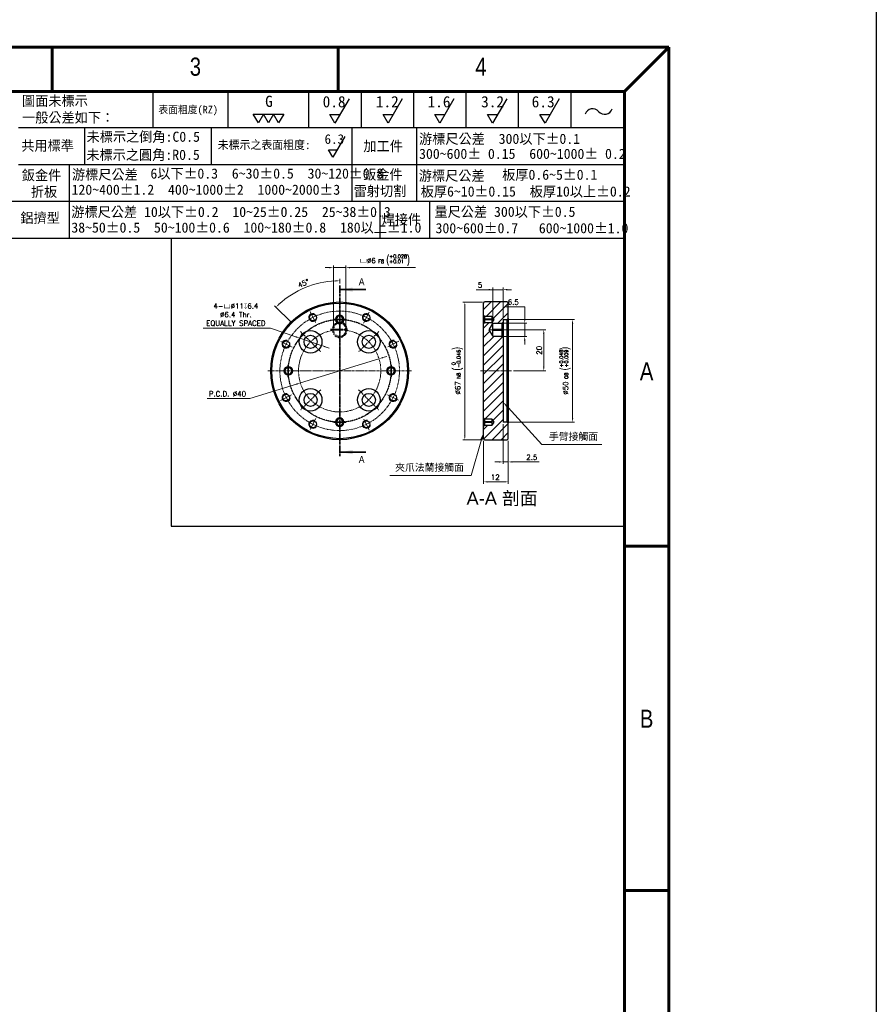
# Model space of a CAD drawing. Header units: inches. Extents: x 0 to 6721, y -3375 to 1330.
# Tile 57 of 198: x 4800 to 5216, y -2896 to -2417. Entities that reach past the tile are written whole.
import ezdxf
from ezdxf.enums import TextEntityAlignment as Align

# ---------------------------------------------------------------- set-up
doc = ezdxf.new("R2010")
doc.units = ezdxf.units.IN
doc.header["$MEASUREMENT"] = 0
for name, pattern in [('AM_ISO08W050x2', [9, 6, -0.75, 1.5, -0.75]), ('CENTER', [2, 1.25, -0.25, 0.25, -0.25]), ('HIDDEN', [0.375, 0.25, -0.125]), ('SLD-實線', [0])]:
    doc.linetypes.add(name, pattern=pattern)
doc.layers.add('AM_5', color=3, linetype='Continuous', lineweight=15)
doc.layers.add('AM_7', color=4, linetype='CENTER', lineweight=15)
doc.layers.add('BORDER', color=7, linetype='Continuous')
doc.layers.add('圖框', color=7, linetype='SLD-實線')
doc.styles.add('SEACAD_arial_ttf', font='arial.ttf', dxfattribs={"height": 0.2})
doc.styles.add('SLDTEXTSTYLE0', font='GOTHIC.TTF', dxfattribs={"width": 0.913})
doc.styles.get("Standard").update_dxf_attribs({"font": 'arial.ttf'})
doc.styles.add('尺寸標註', font='romans.shx', dxfattribs={"bigfont": 'CHINESET.SHX'})
doc.styles.add('標題欄', font='txt')
doc.dimstyles.new('複本 CNS2-1$0', dxfattribs={"dimtxt": 2.5, "dimasz": 2, "dimexe": 1, "dimexo": 1, "dimgap": 1, "dimtad": 1, "dimtoh": 1, "dimdsep": 46, "dimtxsty": '尺寸標註', "dimcen": 0, "dimclrd": 2, "dimclre": 2, "dimclrt": 3, "dimadec": 0, "dimazin": 2, "dimtp": 0.1, "dimtm": 0.1, "dimtfac": 0.71, "dimtmove": 0, "dimatfit": 0, "dimfxl": 0, "dimlwd": 13, "dimlwe": 13, "dimarcsym": 0})
doc.dimstyles.new('複本 CNS2-1$2', dxfattribs={"dimtxt": 2.5, "dimasz": 2, "dimexe": 1, "dimexo": 1, "dimgap": 1, "dimtad": 1, "dimtoh": 1, "dimdsep": 46, "dimtxsty": '尺寸標註', "dimcen": 0, "dimclrd": 2, "dimclre": 2, "dimclrt": 3, "dimadec": 0, "dimazin": 2, "dimtp": 0.1, "dimtm": 0.1, "dimtfac": 0.71, "dimtmove": 0, "dimatfit": 0, "dimfxl": 0, "dimlwd": 13, "dimlwe": 13, "dimarcsym": 0})
doc.dimstyles.new('複本 CNS2-1$3', dxfattribs={"dimtxt": 2.5, "dimasz": 2, "dimexe": 1, "dimexo": 1, "dimgap": 1, "dimtad": 1, "dimtoh": 1, "dimdsep": 46, "dimtxsty": '尺寸標註', "dimcen": 0, "dimclrd": 2, "dimclre": 2, "dimclrt": 3, "dimadec": 0, "dimazin": 2, "dimtp": 0.1, "dimtm": 0.1, "dimtfac": 0.71, "dimtmove": 0, "dimatfit": 0, "dimfxl": 0, "dimlwd": 13, "dimlwe": 13, "dimarcsym": 0})

# ---------------------------------------------------------------- blocks, each defined once
blk = doc.blocks.new('A4橫')
at = {"layer": 'BORDER', "color": 123, "linetype": 'Continuous', "lineweight": 60, "ltscale": 25.4}
for p, q in [((4924.32, 1453.75), (4731.53, 1453.75)), ((4824.32, 1453.75), (4824.32, 1446.54)), ((4870.72, 1453.75), (4870.72, 1446.54)), ((4924.32, 1453.75), (4917.11, 1446.54)), ((4924.32, 1170.89), (4924.32, 1453.75)), ((4917.11, 1446.54), (4731.53, 1446.54)), ((4917.11, 1446.54), (4917.11, 1170.89)), ((4924.32, 1372.83), (4917.11, 1372.83)), ((4924.32, 1316.96), (4917.11, 1316.96))]:
    blk.add_line(p, q, dxfattribs=at)
at = {"layer": 'BORDER', "color": 60, "linetype": 'Continuous', "ltscale": 25.4}
for p, q in [((4840.67, 1446.54), (4840.67, 1440.65)), ((4852.8, 1446.54), (4852.8, 1440.65)), ((4865.9, 1446.54), (4865.9, 1440.65)), ((4865.9, 1446.54), (4865.9, 1440.65)), ((4874.4, 1446.54), (4874.4, 1440.65)), ((4882.9, 1446.54), (4882.9, 1440.65)), ((4891.4, 1446.54), (4891.4, 1440.65)), ((4899.9, 1446.54), (4899.9, 1440.65)), ((4908.4, 1446.54), (4908.4, 1440.65)), ((4917.11, 1440.65), (4818.86, 1440.65)), ((4829.59, 1440.65), (4829.59, 1434.67)), ((4850.09, 1440.65), (4850.09, 1434.67)), ((4872.93, 1440.65), (4872.93, 1434.67)), ((4883.39, 1440.65), (4883.39, 1434.67)), ((4917.11, 1434.67), (4818.86, 1434.67)), ((4827.11, 1434.69), (4827.11, 1422.7)), ((4872.93, 1434.67), (4872.93, 1428.69)), ((4883.39, 1434.67), (4883.39, 1428.69)), ((4917.11, 1428.69), (4731.53, 1428.69)), ((4877.44, 1428.69), (4877.44, 1422.7)), ((4885.49, 1428.69), (4885.49, 1422.7)), ((4917.11, 1422.7), (4731.53, 1422.7))]:
    blk.add_line(p, q, dxfattribs=at)
at = {"layer": 'BORDER', "color": 2, "linetype": 'Continuous', "ltscale": 25.4}
for p, q in [((4872.47, 1445.36), (4870.18, 1441.39)), ((4881.09, 1445.36), (4878.8, 1441.39)), ((4889.47, 1445.36), (4887.18, 1441.39)), ((4898.02, 1445.36), (4895.73, 1441.39)), ((4906.52, 1445.36), (4904.23, 1441.39)), ((4857.76, 1441.45), (4856.93, 1442.88)), ((4856.93, 1442.88), (4858.58, 1442.88)), ((4858.58, 1442.88), (4857.76, 1441.45)), ((4859.4, 1441.45), (4858.58, 1442.88)), ((4858.58, 1442.88), (4860.23, 1442.88)), ((4860.23, 1442.88), (4859.4, 1441.45)), ((4861.05, 1441.45), (4860.23, 1442.88)), ((4860.23, 1442.88), (4861.88, 1442.88)), ((4861.88, 1442.88), (4861.05, 1441.45)), ((4870.18, 1441.39), (4869.35, 1442.82)), ((4869.35, 1442.82), (4871, 1442.82)), ((4878.8, 1441.39), (4877.97, 1442.82)), ((4877.97, 1442.82), (4879.62, 1442.82)), ((4887.18, 1441.39), (4886.35, 1442.82)), ((4886.35, 1442.82), (4888, 1442.82)), ((4895.73, 1441.39), (4894.9, 1442.82)), ((4894.9, 1442.82), (4896.55, 1442.82)), ((4904.23, 1441.39), (4903.41, 1442.82)), ((4903.41, 1442.82), (4905.06, 1442.82)), ((4871.77, 1439.25), (4869.82, 1435.87)), ((4869.82, 1435.87), (4869.12, 1437.09)), ((4869.12, 1437.09), (4870.52, 1437.09))]:
    blk.add_line(p, q, dxfattribs=at)
for centre, start, end in [((4911.95, 1442.49), 39.8056, 162.5792), ((4913.89, 1444.1), 219.8056, 342.5792)]:
    blk.add_arc(centre, 1.26, start, end, dxfattribs=at)
at = {"layer": 'BORDER', "color": 60, "linetype": 'Continuous', "ltscale": 25.4, "style": 'SEACAD_arial_ttf', "width": 0.8}
for s, p in [('3', (4846.64, 1452.04)), ('4', (4892.93, 1452.04)), ('A', (4919.6, 1402.64)), ('B', (4919.6, 1346.29))]:
    blk.add_text(s, height=2.94, dxfattribs=at).set_placement(p, align=Align.TOP_LEFT)
at = {"layer": '圖框', "style": '標題欄'}
for s, height, p in [('圖面未標示', 1.641, (4819.45, 1445.85)), ('G', 1.82, (4858.86, 1445.86)), ('0.8', 1.824, (4868.18, 1445.8)), ('1.2', 1.824, (4876.8, 1445.8)), ('1.6', 1.824, (4885.18, 1445.8)), ('3.2', 1.824, (4893.87, 1445.8)), ('6.3', 1.824, (4902.06, 1445.8)), ('表面粗度(RZ)', 1.221, (4841.55, 1444.22)), ('一般公差如下：', 1.641, (4819.45, 1443.14)), ('共用標準', 1.641, (4819.33, 1438.58)), ('未標示之倒角:C0.5', 1.6413, (4829.91, 1440.03)), ('未標示之表面粗度:', 1.36, (4851.17, 1438.57)), ('6.3', 1.553, (4868.49, 1439.61)), ('游標尺公差  300以下%%P0.1', 1.6413, (4883.81, 1439.69)), ('未標示之圓角:R0.5', 1.6413, (4829.88, 1437.1)), ('加工件', 1.641, (4874.79, 1438.51)), ('300~600%%P 0.15  600~1000%%P 0.2', 1.6413, (4883.81, 1437.26)), ('鈑金件', 1.641, (4819.41, 1433.79)), ('游標尺公差', 1.641, (4827.54, 1433.9)), ('6以下%%P0.3  6~30%%P0.5  30~120%%P0.8', 1.6413, (4840.26, 1434.06)), ('鈑金件', 1.641, (4874.74, 1433.9)), ('板厚0.6~5%%P0.1', 1.6413, (4897.28, 1433.87)), ('游標尺公差', 1.641, (4883.77, 1433.71)), ('折板', 1.641, (4820.88, 1431.11)), ('120~400%%P1.2  400~1000%%P2  1000~2000%%P3', 1.6413, (4827.48, 1431.44)), ('雷射切割', 1.641, (4873.21, 1431.22)), ('板厚6~10%%P0.15  板厚10以上%%P0.2', 1.6413, (4884.08, 1431.15)), ('游標尺公差 10以下%%P0.2  10~25%%P0.25  25~38%%P0.3', 1.6413, (4827.44, 1427.83)), ('量尺公差 300以下%%P0.5  ', 1.6413, (4886.31, 1427.86)), ('鋁擠型', 1.641, (4819.18, 1426.88)), ('焊接件', 1.641, (4877.74, 1426.61)), ('38~50%%P0.5  50~100%%P0.6  100~180%%P0.8  180以上%%P1.0', 1.6413, (4827.44, 1425.3)), ('300~600%%P0.7   600~1000%%P1.0', 1.6413, (4886.48, 1425.2))]:
    blk.add_text(s, height=height, dxfattribs=at).set_placement(p, align=Align.TOP_LEFT)
blk = doc.blocks.new('*D381')
at = {"layer": 'AM_5', "color": 2, "lineweight": 13}
for p, q in [((5024.76, -2553.93), (5015.11, -2553.93)), ((5016.11, -2555.93), (5016.11, -2618.93)), ((5024.76, -2620.93), (5015.11, -2620.93))]:
    blk.add_line(p, q, dxfattribs=at)
at = {"layer": 'AM_5', "color": 2}
for points in [[(5015.78, -2555.93), (5016.45, -2555.93), (5016.11, -2553.93)], [(5015.78, -2618.93), (5016.45, -2618.93), (5016.11, -2620.93)]]:
    blk.add_solid(points, dxfattribs=at)
at = {"layer": 'Defpoints', "color": 0}
for p in [(5025.76, -2553.93), (5016.11, -2620.93), (5025.76, -2620.93)]:
    blk.add_point(p, dxfattribs=at)
at = {"layer": 'AM_5', "color": 3, "insert": (5012.45, -2587.43), "char_height": 2.5, "attachment_point": 5, "rotation": 90, "style": '尺寸標註'}
blk.add_mtext('%%C67{}{\\H0.7x;\\C3; h8 {\\H2x;\\W0.5;(}\\S 0^ -0.046;{\\H2x;\\W0.5;)}}', dxfattribs=at)
blk = doc.blocks.new('*D382')
at = {"layer": 'AM_5', "color": 2, "lineweight": 13}
for p, q in [((5037.26, -2567.43), (5055.52, -2567.43)), ((5054.52, -2569.43), (5054.52, -2585.43)), ((5039.76, -2587.43), (5055.52, -2587.43))]:
    blk.add_line(p, q, dxfattribs=at)
at = {"layer": 'AM_5', "color": 2}
for points in [[(5054.18, -2569.43), (5054.85, -2569.43), (5054.52, -2567.43)], [(5054.18, -2585.43), (5054.85, -2585.43), (5054.52, -2587.43)]]:
    blk.add_solid(points, dxfattribs=at)
at = {"layer": 'Defpoints', "color": 0}
for p in [(5036.26, -2567.43), (5038.76, -2587.43), (5054.52, -2587.43)]:
    blk.add_point(p, dxfattribs=at)
at = {"layer": 'AM_5', "color": 3, "insert": (5052.27, -2577.43), "char_height": 2.5, "attachment_point": 5, "rotation": 90, "style": '尺寸標註'}
blk.add_mtext('20', dxfattribs=at)
blk = doc.blocks.new('*D383')
at = {"layer": 'AM_5', "color": 2, "lineweight": 13}
for p, q in [((5036.14, -2556.25), (5045.26, -2556.25)), ((5045.26, -2556.25), (5045.26, -2560.18)), ((5045.26, -2562.18), (5045.26, -2560.18)), ((5035.26, -2564.18), (5046.26, -2564.18)), ((5045.26, -2564.18), (5045.26, -2570.68)), ((5035.26, -2570.68), (5046.26, -2570.68)), ((5045.26, -2572.68), (5045.26, -2574.68))]:
    blk.add_line(p, q, dxfattribs=at)
at = {"layer": 'AM_5', "color": 2}
for points in [[(5044.92, -2562.18), (5045.59, -2562.18), (5045.26, -2564.18)], [(5044.92, -2572.68), (5045.59, -2572.68), (5045.26, -2570.68)]]:
    blk.add_solid(points, dxfattribs=at)
at = {"layer": 'Defpoints', "color": 0}
for p in [(5034.26, -2564.18), (5034.26, -2570.68), (5045.26, -2570.68)]:
    blk.add_point(p, dxfattribs=at)
at = {"layer": 'AM_5', "color": 3, "insert": (5039.7, -2554), "char_height": 2.5, "attachment_point": 5, "style": '尺寸標註'}
blk.add_mtext('6.5', dxfattribs=at)
blk = doc.blocks.new('*D384')
at = {"layer": 'AM_5', "color": 2, "lineweight": 13}
for p, q in [((5037.76, -2562.43), (5069.52, -2562.43)), ((5068.52, -2564.43), (5068.52, -2610.43)), ((5037.76, -2612.43), (5069.52, -2612.43))]:
    blk.add_line(p, q, dxfattribs=at)
at = {"layer": 'AM_5', "color": 2}
for points in [[(5068.19, -2564.43), (5068.86, -2564.43), (5068.52, -2562.43)], [(5068.19, -2610.43), (5068.86, -2610.43), (5068.52, -2612.43)]]:
    blk.add_solid(points, dxfattribs=at)
at = {"layer": 'Defpoints', "color": 0}
for p in [(5036.76, -2562.43), (5036.76, -2612.43), (5068.52, -2612.43)]:
    blk.add_point(p, dxfattribs=at)
at = {"layer": 'AM_5', "color": 3, "insert": (5064.86, -2587.43), "char_height": 2.5, "attachment_point": 5, "rotation": 90, "style": '尺寸標註'}
blk.add_mtext('%%C50{}{\\H0.7x;\\C3; G8 {\\H2x;\\W0.5;(}\\S+0.048^ +0.009;{\\H2x;\\W0.5;)}}', dxfattribs=at)
blk = doc.blocks.new('*D385')
at = {"layer": 'AM_5', "color": 2, "lineweight": 13}
for p, q in [((5021.69, -2547.93), (5029.76, -2547.93)), ((5027.76, -2547.93), (5025.76, -2547.93)), ((5029.76, -2563.18), (5029.76, -2546.93)), ((5029.76, -2547.93), (5034.76, -2547.93)), ((5029.76, -2547.93), (5034.76, -2547.93)), ((5034.76, -2561.43), (5034.76, -2546.93)), ((5036.76, -2547.93), (5038.76, -2547.93))]:
    blk.add_line(p, q, dxfattribs=at)
at = {"layer": 'AM_5', "color": 2}
for points in [[(5027.76, -2547.59), (5027.76, -2548.26), (5029.76, -2547.93)], [(5036.76, -2547.59), (5036.76, -2548.26), (5034.76, -2547.93)]]:
    blk.add_solid(points, dxfattribs=at)
at = {"layer": 'Defpoints', "color": 0}
for p in [(5034.76, -2547.93), (5034.76, -2562.43), (5029.76, -2564.18)]:
    blk.add_point(p, dxfattribs=at)
at = {"layer": 'AM_5', "color": 3, "insert": (5023.52, -2545.68), "char_height": 2.5, "attachment_point": 5, "style": '尺寸標註'}
blk.add_mtext('5', dxfattribs=at)
blk = doc.blocks.new('*D386')
at = {"layer": 'AM_5', "color": 2, "lineweight": 13}
for p, q in [((5034.76, -2613.43), (5034.76, -2632.74)), ((5037.26, -2621.43), (5037.26, -2632.74)), ((5032.76, -2631.74), (5030.76, -2631.74)), ((5034.76, -2631.74), (5037.26, -2631.74)), ((5039.26, -2631.74), (5052.31, -2631.74))]:
    blk.add_line(p, q, dxfattribs=at)
at = {"layer": 'AM_5', "color": 2}
for points in [[(5032.76, -2631.4), (5032.76, -2632.07), (5034.76, -2631.74)], [(5039.26, -2631.4), (5039.26, -2632.07), (5037.26, -2631.74)]]:
    blk.add_solid(points, dxfattribs=at)
at = {"layer": 'Defpoints', "color": 0}
for p in [(5034.76, -2612.43), (5037.26, -2620.43), (5037.26, -2631.74)]:
    blk.add_point(p, dxfattribs=at)
at = {"layer": 'AM_5', "color": 3, "insert": (5048.69, -2629.49), "char_height": 2.5, "attachment_point": 5, "style": '尺寸標註'}
blk.add_mtext('2.5', dxfattribs=at)
blk = doc.blocks.new('*D387')
at = {"layer": 'AM_5', "color": 2, "lineweight": 13}
for p, q in [((5025.26, -2621.43), (5025.26, -2642.43)), ((5037.26, -2621.43), (5037.26, -2642.43)), ((5027.26, -2641.43), (5035.26, -2641.43))]:
    blk.add_line(p, q, dxfattribs=at)
at = {"layer": 'AM_5', "color": 2}
for points in [[(5027.26, -2641.1), (5027.26, -2641.77), (5025.26, -2641.43)], [(5035.26, -2641.1), (5035.26, -2641.77), (5037.26, -2641.43)]]:
    blk.add_solid(points, dxfattribs=at)
at = {"layer": 'Defpoints', "color": 0}
for p in [(5025.26, -2620.43), (5037.26, -2620.43), (5037.26, -2641.43)]:
    blk.add_point(p, dxfattribs=at)
at = {"layer": 'AM_5', "color": 3, "insert": (5030.94, -2639.18), "char_height": 2.5, "attachment_point": 5, "style": '尺寸標註'}
blk.add_mtext('12', dxfattribs=at)
blk = doc.blocks.new('*S375')
at = {"layer": 'AM_5', "color": 7}
for p, q in [((10398.45, -1696.65), (10382.02, -1678.59)), ((10427.61, -1696.65), (10398.45, -1696.65))]:
    blk.add_line(p, q, dxfattribs=at)
at = {"layer": 'AM_5', "color": 7, "linetype": 'Continuous'}
blk.add_trace([(10382.45, -1678.19), (10381.58, -1678.98), (10379.66, -1676)], dxfattribs=at)
at = {"layer": 'AM_5', "color": 2, "insert": (10401.95, -1694.9), "char_height": 3.5, "attachment_point": 7}
blk.add_mtext('{\\fPMingLiU|b0|i0|c136|p18;手臂接觸面}', dxfattribs=at)
blk = doc.blocks.new('*S376')
at = {"layer": 'AM_5', "color": 7}
for p, q in [((10364.05, -1711.66), (10369.17, -1694.2)), ((10324.51, -1711.66), (10364.05, -1711.66))]:
    blk.add_line(p, q, dxfattribs=at)
at = {"layer": 'AM_5', "color": 7, "linetype": 'Continuous'}
blk.add_trace([(10369.73, -1694.37), (10368.62, -1694.04), (10370.16, -1690.84)], dxfattribs=at)
at = {"layer": 'AM_5', "color": 2, "insert": (10360.55, -1709.91), "char_height": 3.5, "attachment_point": 9}
blk.add_mtext('{\\fPMingLiU|b0|i0|c136|p18;夾爪法蘭接觸面}', dxfattribs=at)
blk = doc.blocks.new('*D388')
at = {"layer": 'AM_5', "color": 2, "lineweight": 13}
for p, q in [((4955.26, -2544.89), (4955.26, -2542.6)), ((4931.93, -2564.09), (4923.57, -2555.73))]:
    blk.add_line(p, q, dxfattribs=at)
blk.add_arc((4955.26, -2587.43), 43.83, 92.6149, 132.3851, dxfattribs=at)
at = {"layer": 'AM_5', "color": 2}
for points in [[(4953.25, -2543.31), (4953.27, -2543.98), (4955.26, -2543.6)], [(4925.95, -2555.3), (4925.49, -2554.81), (4924.27, -2556.44)]]:
    blk.add_solid(points, dxfattribs=at)
at = {"layer": 'Defpoints', "color": 0}
for p in [(4943.92, -2545.09), (4955.26, -2545.89), (4932.63, -2564.8), (4936.17, -2568.33), (4955.26, -2628.97)]:
    blk.add_point(p, dxfattribs=at)
at = {"layer": 'AM_5', "color": 3, "insert": (4937.63, -2544.86), "char_height": 2.5, "attachment_point": 5, "rotation": 22.5, "style": '尺寸標註'}
blk.add_mtext('45°', dxfattribs=at)
blk = doc.blocks.new('*D389')
at = {"layer": 'AM_5', "color": 2, "lineweight": 13}
for p, q in [((4950.26, -2537.21), (4948.26, -2537.21)), ((4952.26, -2566.18), (4952.26, -2536.21)), ((4952.26, -2537.21), (4958.26, -2537.21)), ((4958.26, -2566.18), (4958.26, -2536.21)), ((4960.26, -2537.21), (4992.14, -2537.21))]:
    blk.add_line(p, q, dxfattribs=at)
at = {"layer": 'AM_5', "color": 2}
for points in [[(4950.26, -2536.87), (4950.26, -2537.54), (4952.26, -2537.21)], [(4960.26, -2536.87), (4960.26, -2537.54), (4958.26, -2537.21)]]:
    blk.add_solid(points, dxfattribs=at)
at = {"layer": 'Defpoints', "color": 0}
for p in [(4958.26, -2537.21), (4952.26, -2567.18), (4958.26, -2567.18)]:
    blk.add_point(p, dxfattribs=at)
at = {"layer": 'AM_5', "color": 3, "insert": (4977.2, -2533.54), "char_height": 2.5, "attachment_point": 5, "style": '尺寸標註'}
blk.add_mtext('{\\Famgdt|c136;v}%%C6{}{\\H0.7x;\\C3; F8 {\\H2x;\\W0.5;(}\\S+0.028^ +0.01;{\\H2x;\\W0.5;)}}', dxfattribs=at)
blk = doc.blocks.new('*D399')
at = {"layer": 'AM_5', "color": 2, "lineweight": 13}
for p, q in [((4974.38, -2581.55), (4936.14, -2593.3)), ((4976.29, -2580.96), (4978.2, -2580.37)), ((4934.23, -2593.89), (4911.57, -2600.86)), ((4911.57, -2600.86), (4890.81, -2600.86))]:
    blk.add_line(p, q, dxfattribs=at)
at = {"layer": 'AM_5', "color": 2}
for points in [[(4976.19, -2580.64), (4976.39, -2581.28), (4974.38, -2581.55)], [(4934.14, -2593.57), (4934.33, -2594.21), (4936.14, -2593.3)]]:
    blk.add_solid(points, dxfattribs=at)
at = {"layer": 'Defpoints', "color": 0}
for p in [(4974.38, -2581.55), (4936.14, -2593.3)]:
    blk.add_point(p, dxfattribs=at)
at = {"layer": 'AM_5', "color": 3, "insert": (4900.69, -2598.61), "char_height": 2.5, "attachment_point": 5, "style": '尺寸標註'}
blk.add_mtext('P.C.D. ∅40', dxfattribs=at)
blk = doc.blocks.new('*D400')
at = {"layer": 'AM_5', "color": 2, "lineweight": 13}
for p, q in [((4921.68, -2566.72), (4888.89, -2566.72)), ((4934.01, -2570.88), (4921.68, -2566.72)), ((4946.33, -2575.04), (4935.91, -2571.52)), ((4948.23, -2575.68), (4950.12, -2576.32))]:
    blk.add_line(p, q, dxfattribs=at)
at = {"layer": 'AM_5', "color": 2}
for points in [[(4934.12, -2570.57), (4933.91, -2571.2), (4935.91, -2571.52)], [(4948.33, -2575.37), (4948.12, -2576), (4946.33, -2575.04)]]:
    blk.add_solid(points, dxfattribs=at)
at = {"layer": 'Defpoints', "color": 0}
for p in [(4935.91, -2571.52), (4946.33, -2575.04)]:
    blk.add_point(p, dxfattribs=at)
at = {"layer": 'AM_5', "color": 3, "insert": (4904.78, -2560.18), "char_height": 2.5, "attachment_point": 5, "style": '尺寸標註'}
blk.add_mtext('4-{\\Famgdt|c136;v}∅11{\\Famgdt|c136;x}6.4\\P∅6.4 Thr.\\PEQUALLY SPACED', dxfattribs=at)

msp = doc.modelspace()

# ---------------------------------------------------------------- hatches: boundary and pattern name
at = {"linetype": 'Continuous', "lineweight": 18}
h = msp.add_hatch(dxfattribs=at)
h.set_pattern_fill('ANSI31', color=3, style=0)
h.set_pattern_definition([(45, (1694.845, -3714.8494), (-2.245064, 2.245064), [])])
h.paths.add_polyline_path([(5034.762, -2571.176), (5034.262, -2570.676), (5029.762, -2570.676), (5029.762, -2570.426), (5027.959, -2567.426), (5029.762, -2564.426), (5029.762, -2564.176), (5034.262, -2564.176), (5034.762, -2563.676), (5034.762, -2562.426), (5036.762, -2562.426), (5037.262, -2561.926), (5037.262, -2554.426), (5036.762, -2553.926), (5025.762, -2553.926), (5025.262, -2554.426), (5025.262, -2560.276), (5025.762, -2560.776), (5029.262, -2560.776), (5029.262, -2560.926), (5030.163, -2562.426), (5029.262, -2563.926), (5029.262, -2564.076), (5025.762, -2564.076), (5025.262, -2564.576), (5025.262, -2610.276), (5025.762, -2610.776), (5029.262, -2610.776), (5029.262, -2610.926), (5030.163, -2612.426), (5029.262, -2613.926), (5029.262, -2614.076), (5025.762, -2614.076), (5025.262, -2614.576), (5025.262, -2620.426), (5025.762, -2620.926), (5036.762, -2620.926), (5037.262, -2620.426), (5037.262, -2612.926), (5036.762, -2612.426), (5034.762, -2612.426)], flags=0)

# ---------------------------------------------------------------- linework, layer by layer
at = {"color": 7}
for p, q in [((4873.258, -2523.036), (4873.258, -2663.036)), ((4873.258, -2663.036), (5093.78, -2663.036))]:
    msp.add_line(p, q, dxfattribs=at)
at = {"color": 7, "linetype": 'CENTER', "lineweight": 35}
msp.add_line((4955.262, -2545.886), (4955.262, -2628.966), dxfattribs=at)
at = {"color": 7, "linetype": 'Continuous', "lineweight": 35}
for p, q in [((4967.962, -2547.886), (4955.262, -2547.886)), ((4967.962, -2626.966), (4955.262, -2626.966))]:
    msp.add_line(p, q, dxfattribs=at)
at = {"color": 7, "linetype": 'Continuous', "lineweight": 25}
for p, q in [((5025.262, -2554.426), (5025.762, -2553.926)), ((5025.262, -2560.276), (5025.262, -2554.426)), ((5036.762, -2553.926), (5025.762, -2553.926)), ((5036.762, -2553.926), (5037.262, -2554.426)), ((5037.262, -2561.926), (5037.262, -2554.426)), ((4953.262, -2562.576), (4953.262, -2562.276)), ((4953.762, -2562.276), (4953.262, -2562.276)), ((4953.762, -2562.576), (4953.262, -2562.576)), ((4953.762, -2562.276), (4953.762, -2562.576)), ((4957.262, -2562.276), (4956.762, -2562.276)), ((4956.762, -2562.576), (4956.762, -2562.276)), ((4957.262, -2562.576), (4956.762, -2562.576)), ((4957.262, -2562.276), (4957.262, -2562.576)), ((5025.762, -2560.776), (5025.262, -2560.276)), ((5025.262, -2562.276), (5025.262, -2560.276)), ((5025.762, -2562.276), (5025.262, -2562.276)), ((5025.262, -2562.576), (5025.262, -2562.276)), ((5025.762, -2562.576), (5025.262, -2562.576)), ((5025.262, -2564.576), (5025.262, -2562.576)), ((5025.762, -2560.776), (5029.262, -2560.776)), ((5025.762, -2560.776), (5025.762, -2562.276)), ((5029.262, -2562.276), (5025.762, -2562.276)), ((5025.762, -2562.276), (5025.762, -2562.576)), ((5025.762, -2562.576), (5025.762, -2564.076)), ((5029.262, -2562.576), (5025.762, -2562.576)), ((5029.262, -2560.926), (5029.262, -2560.776)), ((5029.262, -2560.926), (5030.163, -2562.426)), ((5029.262, -2560.926), (5029.262, -2562.426)), ((5030.163, -2562.426), (5029.262, -2563.926)), ((5029.262, -2562.426), (5029.262, -2563.926)), ((5034.762, -2562.426), (5036.762, -2562.426)), ((5034.762, -2562.426), (5034.762, -2563.676)), ((5037.262, -2561.926), (5036.762, -2562.426)), ((5036.762, -2612.426), (5036.762, -2562.426)), ((5037.262, -2561.926), (5037.262, -2612.926)), ((5025.262, -2564.576), (5025.762, -2564.076)), ((5025.262, -2610.276), (5025.262, -2564.576)), ((5029.262, -2564.076), (5025.762, -2564.076)), ((5027.959, -2567.426), (5029.762, -2564.426)), ((5029.762, -2570.426), (5027.959, -2567.426)), ((5029.262, -2564.076), (5029.262, -2563.926)), ((5029.762, -2564.176), (5034.262, -2564.176)), ((5029.762, -2564.176), (5029.762, -2564.426)), ((5029.762, -2567.426), (5029.762, -2564.426)), ((5029.762, -2567.176), (5034.262, -2567.176)), ((5029.762, -2570.426), (5029.762, -2567.426)), ((5029.762, -2567.676), (5034.262, -2567.676)), ((5034.762, -2563.676), (5034.262, -2564.176)), ((5034.262, -2567.176), (5034.262, -2564.176)), ((5034.262, -2567.176), (5034.762, -2567.176)), ((5034.262, -2567.676), (5034.262, -2567.176)), ((5034.262, -2567.676), (5034.762, -2567.676)), ((5034.262, -2570.676), (5034.262, -2567.676)), ((5034.762, -2563.676), (5034.762, -2567.176)), ((5034.762, -2567.176), (5034.762, -2567.676)), ((5034.762, -2567.676), (5034.762, -2571.176)), ((5029.762, -2570.426), (5029.762, -2570.676)), ((5034.262, -2570.676), (5029.762, -2570.676)), ((5034.262, -2570.676), (5034.762, -2571.176)), ((5034.762, -2571.176), (5034.762, -2612.426)), ((4930.112, -2585.426), (4930.412, -2585.426)), ((4930.112, -2585.926), (4930.112, -2585.426)), ((4930.412, -2585.926), (4930.112, -2585.926)), ((4930.412, -2585.926), (4930.412, -2585.426)), ((4980.112, -2585.426), (4980.112, -2585.926)), ((4980.112, -2585.426), (4980.412, -2585.426)), ((4980.412, -2585.926), (4980.112, -2585.926)), ((4980.412, -2585.426), (4980.412, -2585.926)), ((4930.112, -2589.426), (4930.112, -2588.926)), ((4930.112, -2588.926), (4930.412, -2588.926)), ((4930.412, -2589.426), (4930.112, -2589.426)), ((4930.412, -2589.426), (4930.412, -2588.926)), ((4980.112, -2588.926), (4980.112, -2589.426)), ((4980.112, -2588.926), (4980.412, -2588.926)), ((4980.412, -2589.426), (4980.112, -2589.426)), ((4980.412, -2588.926), (4980.412, -2589.426)), ((5025.762, -2610.776), (5025.262, -2610.276)), ((5025.262, -2612.276), (5025.262, -2610.276)), ((5025.762, -2610.776), (5029.262, -2610.776)), ((5025.762, -2610.776), (5025.762, -2612.276)), ((5029.262, -2610.926), (5029.262, -2610.776)), ((4953.262, -2612.576), (4953.262, -2612.276)), ((4953.762, -2612.276), (4953.262, -2612.276)), ((4953.762, -2612.576), (4953.262, -2612.576)), ((4953.762, -2612.276), (4953.762, -2612.576)), ((4957.262, -2612.276), (4956.762, -2612.276)), ((4956.762, -2612.576), (4956.762, -2612.276)), ((4957.262, -2612.576), (4956.762, -2612.576)), ((4957.262, -2612.276), (4957.262, -2612.576)), ((5025.762, -2612.276), (5025.262, -2612.276)), ((5025.262, -2612.576), (5025.262, -2612.276)), ((5025.762, -2612.576), (5025.262, -2612.576)), ((5025.262, -2614.576), (5025.262, -2612.576)), ((5025.262, -2614.576), (5025.762, -2614.076)), ((5025.262, -2620.426), (5025.262, -2614.576)), ((5029.262, -2612.276), (5025.762, -2612.276)), ((5025.762, -2612.276), (5025.762, -2612.576)), ((5025.762, -2612.576), (5025.762, -2614.076)), ((5029.262, -2612.576), (5025.762, -2612.576)), ((5029.262, -2614.076), (5025.762, -2614.076)), ((5029.262, -2610.926), (5030.163, -2612.426)), ((5029.262, -2610.926), (5029.262, -2612.426)), ((5030.163, -2612.426), (5029.262, -2613.926)), ((5029.262, -2612.426), (5029.262, -2613.926)), ((5029.262, -2614.076), (5029.262, -2613.926)), ((5036.762, -2612.426), (5034.762, -2612.426)), ((5036.762, -2612.426), (5037.262, -2612.926)), ((5037.262, -2620.426), (5037.262, -2612.926)), ((5025.762, -2620.926), (5025.262, -2620.426)), ((5025.762, -2620.926), (5036.762, -2620.926)), ((5037.262, -2620.426), (5036.762, -2620.926))]:
    msp.add_line(p, q, dxfattribs=at)
at = {"color": 7, "linetype": 'HIDDEN', "ltscale": 0.25}
for p, q in [((4951.762, -2567.676), (4951.762, -2567.176)), ((4951.762, -2567.176), (4952.262, -2567.176)), ((4951.762, -2567.676), (4952.262, -2567.676)), ((4952.262, -2567.176), (4952.262, -2567.676)), ((4958.262, -2567.676), (4958.262, -2567.176)), ((4958.262, -2567.176), (4958.762, -2567.176)), ((4958.262, -2567.676), (4958.762, -2567.676)), ((4958.762, -2567.176), (4958.762, -2567.676))]:
    msp.add_line(p, q, dxfattribs=at)
at = {"color": 4}
msp.add_lwpolyline([(4436.223, 789.318), (5216.223, 789.318), (5216.223, -3374.682), (4436.223, -3374.682)], close=True, dxfattribs=at)
at = {"color": 7, "linetype": 'Continuous', "lineweight": 25}
for centre, radius in [((4955.262, -2587.426), 33.5), ((4955.262, -2587.426), 33), ((4942.262, -2561.426), 1.65), ((4968.262, -2561.426), 1.65), ((4941.12, -2573.284), 5.5), ((4941.12, -2573.284), 3.2), ((4969.404, -2573.284), 5.5), ((4969.404, -2573.284), 3.2), ((4929.262, -2574.426), 1.65), ((4981.262, -2574.426), 1.65), ((4941.12, -2601.568), 5.5), ((4969.404, -2601.568), 5.5), ((4929.262, -2600.426), 1.65), ((4941.12, -2601.568), 3.2), ((4969.404, -2601.568), 3.2), ((4981.262, -2600.426), 1.65), ((4942.262, -2613.426), 1.65), ((4968.262, -2613.426), 1.65)]:
    msp.add_circle(centre, radius, dxfattribs=at)
at = {"color": 7, "linetype": 'HIDDEN', "ltscale": 0.25}
msp.add_circle((4955.262, -2587.426), 25, dxfattribs=at)
at = {"color": 3, "linetype": 'Continuous', "lineweight": 18}
for centre in [(4942.262, -2561.426), (4968.262, -2561.426), (4929.262, -2574.426), (4981.262, -2574.426), (4929.262, -2600.426), (4981.262, -2600.426), (4942.262, -2613.426), (4968.262, -2613.426)]:
    msp.add_arc(centre, 2, 75, 345, dxfattribs=at)
at = {"color": 7, "linetype": 'Continuous', "lineweight": 25}
for centre, radius, start, end in [((4955.262, -2562.276), 2, 0, 180), ((4955.262, -2562.576), 2, 180, 0), ((4955.262, -2562.276), 1.5, 0, 180), ((4955.262, -2562.576), 1.5, 180, 0), ((4930.112, -2587.426), 2, 90, 270), ((4930.112, -2587.426), 1.5, 90, 270), ((4930.412, -2587.426), 2, 270, 90), ((4930.412, -2587.426), 1.5, 270, 90), ((4980.112, -2587.426), 2, 90, 270), ((4980.112, -2587.426), 1.5, 90, 270), ((4980.412, -2587.426), 2, 270, 90), ((4980.412, -2587.426), 1.5, 270, 90), ((4955.262, -2612.276), 2, 0, 180), ((4955.262, -2612.276), 1.5, 0, 180), ((4955.262, -2612.576), 2, 180, 0), ((4955.262, -2612.576), 1.5, 180, 0)]:
    msp.add_arc(centre, radius, start, end, dxfattribs=at)
at = {"color": 7, "linetype": 'HIDDEN', "ltscale": 0.25}
for centre, radius, start, end in [((4955.262, -2567.176), 3.5, 0, 180), ((4955.262, -2567.676), 3.5, 180, 0), ((4955.262, -2567.176), 3, 0, 180), ((4955.262, -2567.676), 3, 180, 0)]:
    msp.add_arc(centre, radius, start, end, dxfattribs=at)
at = {"color": 7, "linetype": 'Continuous', "lineweight": 35}
for points in [[(4955.262, -2547.886), (4961.612, -2548.902), (4961.612, -2546.87)], [(4955.262, -2626.966), (4961.612, -2627.982), (4961.612, -2625.95)]]:
    msp.add_solid(points, dxfattribs=at)
at = {"layer": 'AM_7'}
for p, q in [((4955.262, -2587.426), (4955.262, -2552.426)), ((4936.17, -2568.334), (4946.07, -2578.234)), ((4974.354, -2568.334), (4964.454, -2578.234)), ((4955.262, -2587.426), (4920.262, -2587.426)), ((4955.262, -2587.426), (4990.262, -2587.426)), ((4955.262, -2587.426), (4955.262, -2622.426)), ((5023.762, -2587.426), (5038.762, -2587.426)), ((4946.07, -2596.619), (4936.17, -2606.518)), ((4964.454, -2596.619), (4974.354, -2606.518))]:
    msp.add_line(p, q, dxfattribs=at)
at = {"layer": 'AM_7', "linetype": 'AM_ISO08W050x2'}
for p, q in [((4940.853, -2558.609), (4943.671, -2564.244)), ((4952.262, -2562.276), (4958.262, -2562.276)), ((4952.262, -2562.576), (4958.262, -2562.576)), ((4966.853, -2564.244), (4969.671, -2558.609)), ((4950.762, -2567.176), (4959.762, -2567.176)), ((4950.762, -2567.676), (4959.762, -2567.676)), ((5028.262, -2567.426), (5036.262, -2567.426)), ((4932.079, -2575.835), (4926.445, -2573.018)), ((4984.079, -2573.018), (4978.445, -2575.835)), ((4930.112, -2590.426), (4930.112, -2584.426)), ((4930.412, -2590.426), (4930.412, -2584.426)), ((4980.112, -2584.426), (4980.112, -2590.426)), ((4980.412, -2584.426), (4980.412, -2590.426)), ((4926.445, -2601.835), (4932.079, -2599.018)), ((4978.445, -2599.018), (4984.079, -2601.835)), ((4943.671, -2610.609), (4940.853, -2616.244)), ((4969.671, -2616.244), (4966.853, -2610.609)), ((4958.262, -2612.276), (4952.262, -2612.276)), ((4958.262, -2612.576), (4952.262, -2612.576))]:
    msp.add_line(p, q, dxfattribs=at)
at = {"layer": 'AM_7'}
for radius in [29.069, 25, 20]:
    msp.add_circle((4955.262, -2587.426), radius, dxfattribs=at)

# ---------------------------------------------------------------- block references
at = {"xscale": 3, "yscale": 3, "zscale": 3}
msp.add_blockref('A4橫', (-9657.563, -6791.142), dxfattribs=at)
at = {"layer": 'AM_5', "color": 7}
for name in ['*S375', '*S376']:
    msp.add_blockref(name, (-5344.898, -926.657), dxfattribs=at)

# ---------------------------------------------------------------- texts
at = {"color": 7, "linetype": 'Continuous', "char_height": 3.5, "attachment_point": 1, "style": 'SLDTEXTSTYLE0'}
for insert in [(4964.514, -2542.333), (4964.514, -2628.816)]:
    msp.add_mtext('A', dxfattribs=dict(at, insert=insert))
at = {"color": 7, "insert": (5034.234, -2649.775), "char_height": 6.35, "attachment_point": 5}
msp.add_mtext_dynamic_manual_height_columns('A-A {\\fPMingLiU|b0|i0|c136|p18;剖面}', width=41.3104, gutter_width=12.5, heights=[12.778], dxfattribs=at)

# ---------------------------------------------------------------- dimensions: what is measured, and where the dimension line sits
at = {"layer": 'AM_5'}
dim = msp.add_linear_dim(base=(4958.262, -2537.207), p1=(4952.262, -2567.176), p2=(4958.262, -2567.176), text='{\\Famgdt|c136;v}<>{}{\\H0.7x;\\C3; F8 {\\H2x;\\W0.5;(}\\S+0.028^ +0.01;{\\H2x;\\W0.5;)}}', dimstyle='複本 CNS2-1$0', override={"dimpost": '%%C<>', "dimtdec": 3}, dxfattribs=at)
dim.commit()
dim.dimension.update_dxf_attribs({"geometry": '*D389', "text_midpoint": (4977.203, -2533.541)})
dim = msp.add_angular_dim_2l(base=(4943.919, -2545.093), line1=((4932.635, -2564.799), (4936.17, -2568.334)), line2=((4955.262, -2545.886), (4955.262, -2628.966)), dimstyle='複本 CNS2-1$2', override={"dimscale": 1}, dxfattribs=at)
dim.commit()
dim.dimension.update_dxf_attribs({"geometry": '*D388', "text_midpoint": (4937.629, -2544.857)})
for base, p1, p2, override, picture, middle in [((5034.762, -2547.926), (5029.762, -2564.176), (5034.762, -2562.426), {"dimtmove": 1}, '*D385', (5023.525, -2547.659)), ((5037.262, -2631.736), (5034.762, -2612.426), (5037.262, -2620.426), {"dimscale": 1, "dimlfac": 1}, '*D386', (5048.691, -2631.736)), ((5037.262, -2641.435), (5025.262, -2620.426), (5037.262, -2620.426), {"dimscale": 1, "dimlfac": 1}, '*D387', (5030.939, -2641.435))]:
    dim = msp.add_linear_dim(base=base, p1=p1, p2=p2, dimstyle='複本 CNS2-1$0', override=override, dxfattribs=at)
    dim.commit()
    dim.dimension.update_dxf_attribs({"geometry": picture, "text_midpoint": middle, "dimtype": 160})
dim = msp.add_diameter_dim_2p(p1=(4946.331, -2575.044), p2=(4935.909, -2571.524), text='4-{\\Famgdt|c136;v}<>{\\Famgdt|c136;x}6.4^J%%C6.4 Thr.^JEQUALLY SPACED', dimstyle='複本 CNS2-1$3', dxfattribs=at)
dim.commit()
dim.dimension.update_dxf_attribs({"geometry": '*D400', "text_midpoint": (4904.782, -2566.718), "dimtype": 163})
dim = msp.add_linear_dim(base=(5045.258, -2570.676), p1=(5034.262, -2564.176), p2=(5034.262, -2570.676), angle=90, dimstyle='複本 CNS2-1$0', override={"dimtmove": 1}, dxfattribs=at)
dim.commit()
dim.dimension.update_dxf_attribs({"geometry": '*D383', "text_midpoint": (5043.456, -2556.247), "dimtype": 160})
for base, p1, p2, text, override, picture, middle in [((5016.112, -2620.926), (5025.762, -2553.926), (5025.762, -2620.926), '%%C<>{}{\\H0.7x;\\C3; h8 {\\H2x;\\W0.5;(}\\S 0^ -0.046;{\\H2x;\\W0.5;)}}', {"dimscale": 1, "dimlfac": 1, "dimtp": 0.1, "dimtm": 0.1, "dimtdec": 3, "dimtzin": 8}, '*D381', (5012.445, -2587.426)), ((5068.522, -2612.426), (5036.762, -2562.426), (5036.762, -2612.426), '%%C<>{}{\\H0.7x;\\C3; G8 {\\H2x;\\W0.5;(}\\S+0.048^ +0.009;{\\H2x;\\W0.5;)}}', {"dimscale": 1, "dimlfac": 1, "dimpost": '', "dimtp": 0.1, "dimtm": 0.1, "dimtdec": 3, "dimtzin": 8}, '*D384', (5064.856, -2587.426))]:
    dim = msp.add_linear_dim(base=base, p1=p1, p2=p2, angle=90, text=text, dimstyle='複本 CNS2-1$0', override=override, dxfattribs=at)
    dim.commit()
    dim.dimension.update_dxf_attribs({"geometry": picture, "text_midpoint": middle})
dim = msp.add_linear_dim(base=(5054.517, -2587.426), p1=(5036.262, -2567.426), p2=(5038.762, -2587.426), angle=90, dimstyle='複本 CNS2-1$0', override={"dimscale": 1, "dimlfac": 1}, dxfattribs=at)
dim.commit()
dim.dimension.update_dxf_attribs({"geometry": '*D382', "text_midpoint": (5052.267, -2577.426)})
dim = msp.add_diameter_dim_2p(p1=(4974.379, -2581.55), p2=(4936.145, -2593.303), text='P.C.D. <>', dimstyle='複本 CNS2-1$3', override={"dimscale": 1, "dimlfac": 1}, dxfattribs=at)
dim.commit()
dim.dimension.update_dxf_attribs({"geometry": '*D399', "text_midpoint": (4900.693, -2600.856), "dimtype": 163})

doc.saveas('drawing.dxf')
